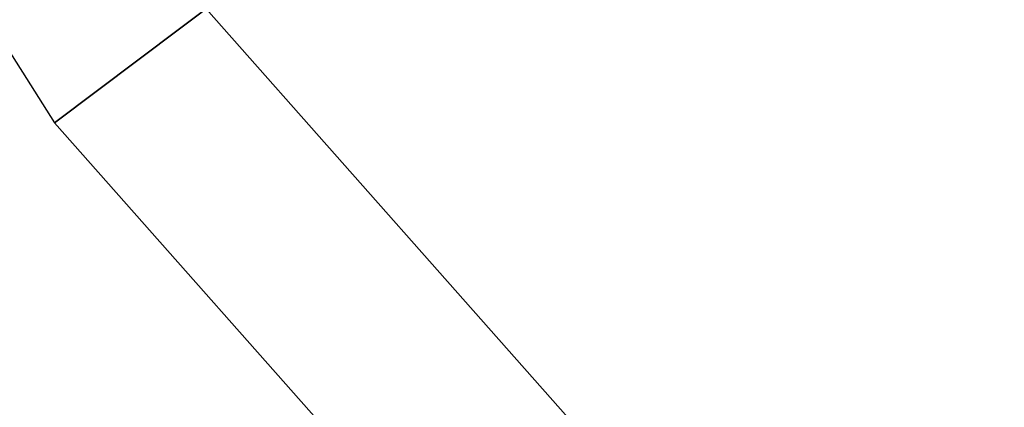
# Model space of a CAD drawing. Header units: millimetres. Extents: x -4 to 636, y -4 to 636.
# Tile 215 of 256: x 61.07 to 66.6, y 122.95 to 125.13. Entities that reach past the tile are written whole.
import ezdxf

# ---------------------------------------------------------------- set-up
doc = ezdxf.new("R2010")
doc.units = ezdxf.units.MM
doc.header["$LTSCALE"] = 25.4
doc.layers.get('0').update_dxf_attribs({"true_color": 0xff5454})

# ---------------------------------------------------------------- blocks, each defined once
blk = doc.blocks.new('AGNES-ROUND-LED-8210-8206-8188-8185.STL')
at = {"color": 7, "true_color": 0xffffff}
mesh = blk.add_polyface(dxfattribs=at)
corners = [(69.0233, 130.3822, 1.8359), (33.8661, 167.8732, -10.8004), (61.2621, 124.55, -10.8004), (42.4624, 172.3849, 1.8359)]
mesh.append_faces([[corners[k] for k in face] for face in [(0, 1, 2), (1, 0, 3)]], dxfattribs={"vtx0": -1, "color": 7})
mesh = blk.add_polyface(dxfattribs=at)
corners = [(69.8737, 131.0212, 1.8359), (95.9897, 86.9495, -10.8004), (62.1124, 125.189, -10.8004), (102.7149, 93.9511, 1.8359)]
mesh.append_faces([[corners[k] for k in face] for face in [(0, 1, 2), (1, 0, 3)]], dxfattribs={"vtx0": -1, "color": 7})
mesh = blk.add_polyface(dxfattribs=at)
corners = [(95.2528, 86.1823, -10.8004), (69.0233, 130.3822, 1.8359), (61.2621, 124.55, -10.8004), (101.978, 93.184, 1.8359)]
mesh.append_faces([[corners[k] for k in face] for face in [(0, 1, 2), (1, 0, 3)]], dxfattribs={"vtx0": -1, "color": 7})

msp = doc.modelspace()

# ---------------------------------------------------------------- block references
at = {"color": 0}
msp.add_blockref('AGNES-ROUND-LED-8210-8206-8188-8185.STL', (0, 0), dxfattribs=at)

doc.saveas('drawing.dxf')
